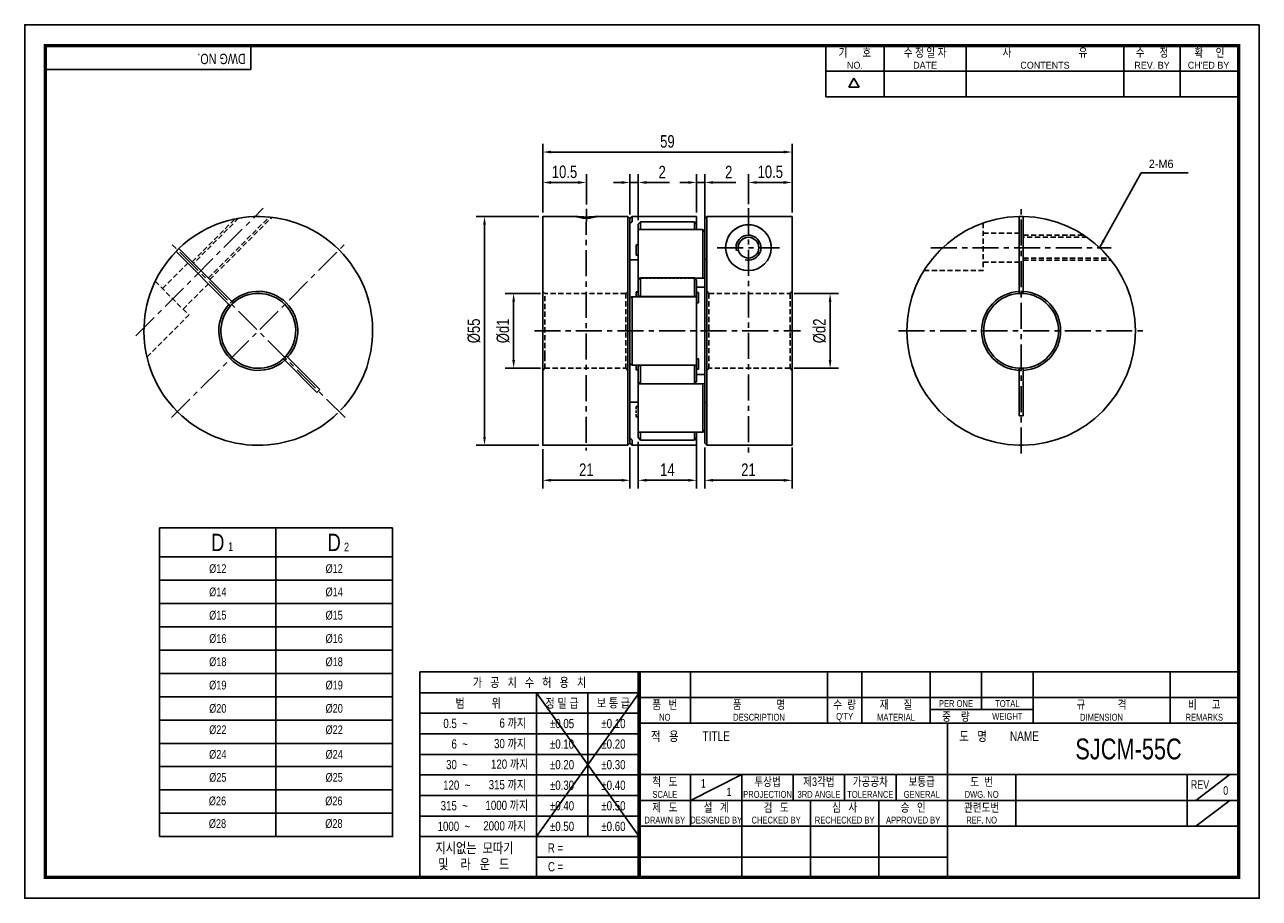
# Model space of a CAD drawing. Header units: millimetres. Extents: x 0 to 297, y 0 to 210.
import ezdxf
from ezdxf.enums import TextEntityAlignment as Align

# ---------------------------------------------------------------- set-up
doc = ezdxf.new("R2010")
doc.units = ezdxf.units.MM
doc.header["$LTSCALE"] = 5
for name, pattern in [('CENTER', [2, 1.25, -0.25, 0.25, -0.25]), ('CENTER2', [1.125, 0.75, -0.125, 0.125, -0.125]), ('DASHED', [0.75, 0.5, -0.25]), ('HIDDEN', [0.375, 0.25, -0.125]), ('HIDDEN2', [0.1875, 0.125, -0.0625]), ('PHANTOM2', [1.25, 0.625, -0.125, 0.125, -0.125, 0.125, -0.125])]:
    doc.linetypes.add(name, pattern=pattern)
doc.layers.get('0').update_dxf_attribs({"linetype": 'CONTINUOUS'})
doc.layers.get('Defpoints').update_dxf_attribs({"linetype": 'CONTINUOUS'})
for name, color, linetype in [('BM', 2, 'CONTINUOUS'), ('C', 1, 'CENTER2'), ('CT', 1, 'CENTER'), ('D', 7, 'CONTINUOUS'), ('DIM', 7, 'CONTINUOUS'), ('H', 3, 'HIDDEN'), ('HD', 4, 'DASHED'), ('P', 4, 'PHANTOM2')]:
    doc.layers.add(name, color=color, linetype=linetype)
doc.styles.get("Standard").update_dxf_attribs({"font": 'Gulim.ttf', "width": 0.8, "height": 3})
doc.dimstyles.new('LIM', dxfattribs={"dimtxt": 2, "dimasz": 2, "dimexe": 2, "dimexo": 1, "dimgap": 1, "dimtad": 1, "dimdec": 3, "dimzin": 9, "dimdsep": 46, "dimtxsty": 'Standard', "dimcen": 3, "dimclrd": 1, "dimclre": 1, "dimadec": 0, "dimazin": 0, "dimtfac": 1, "dimtdec": 3, "dimtmove": 0, "dimatfit": 3, "dimfxl": 0, "dimtolj": 1, "dimtzin": 0, "dimarcsym": 0})

# ---------------------------------------------------------------- blocks, each defined once
blk = doc.blocks.new('*D109')
at = {"layer": 'Defpoints', "color": 0}
for p in [(124.61, 108.95), (145.61, 109.4), (145.61, 100.48)]:
    blk.add_point(p, dxfattribs=at)
at = {"layer": 'DIM', "color": 1, "lineweight": -2}
for p, q in [((124.61, 107.95), (124.61, 98.48)), ((145.61, 108.4), (145.61, 98.48)), ((126.61, 100.48), (143.61, 100.48))]:
    blk.add_line(p, q, dxfattribs=at)
at = {"layer": 'DIM', "color": 1}
for points in [[(126.61, 100.82), (126.61, 100.15), (124.61, 100.48)], [(143.61, 100.82), (143.61, 100.15), (145.61, 100.48)]]:
    blk.add_solid(points, dxfattribs=at)
at = {"layer": 'DIM', "color": 0, "insert": (135.11, 103.03), "char_height": 3, "attachment_point": 5}
blk.add_mtext('\\A1;21', dxfattribs=at)
blk = doc.blocks.new('*D110')
at = {"layer": 'Defpoints', "color": 0}
for p in [(124.61, 179.39), (124.61, 163.84), (184.61, 163.84)]:
    blk.add_point(p, dxfattribs=at)
at = {"layer": 'DIM', "color": 1, "lineweight": -2}
for p, q in [((124.61, 164.84), (124.61, 181.39)), ((184.61, 164.84), (184.61, 181.39)), ((182.61, 179.39), (126.61, 179.39))]:
    blk.add_line(p, q, dxfattribs=at)
at = {"layer": 'DIM', "color": 1}
for points in [[(126.61, 179.73), (126.61, 179.06), (124.61, 179.39)], [(182.61, 179.73), (182.61, 179.06), (184.61, 179.39)]]:
    blk.add_solid(points, dxfattribs=at)
at = {"layer": 'DIM', "color": 0, "insert": (154.61, 181.93), "char_height": 3, "attachment_point": 5}
blk.add_mtext('\\A1;59', dxfattribs=at)
blk = doc.blocks.new('*D111')
at = {"layer": 'Defpoints', "color": 0}
for p in [(110.62, 163.9), (124.66, 163.9), (124.66, 108.9)]:
    blk.add_point(p, dxfattribs=at)
at = {"layer": 'DIM', "color": 1, "lineweight": -2}
for p, q in [((123.66, 163.9), (108.62, 163.9)), ((110.62, 110.9), (110.62, 161.9)), ((123.66, 108.9), (108.62, 108.9))]:
    blk.add_line(p, q, dxfattribs=at)
at = {"layer": 'DIM', "color": 1}
for points in [[(110.29, 161.9), (110.95, 161.9), (110.62, 163.9)], [(110.29, 110.9), (110.95, 110.9), (110.62, 108.9)]]:
    blk.add_solid(points, dxfattribs=at)
at = {"layer": 'DIM', "color": 0, "insert": (108.08, 136.4), "char_height": 3, "attachment_point": 5, "rotation": 90}
blk.add_mtext('\\A1;%%C55', dxfattribs=at)
blk = doc.blocks.new('*D112')
at = {"layer": 'Defpoints', "color": 0}
for p in [(125.11, 145.4), (117.62, 127.4), (125.11, 127.4)]:
    blk.add_point(p, dxfattribs=at)
at = {"layer": 'DIM', "color": 1, "lineweight": -2}
for p, q in [((124.11, 145.4), (115.62, 145.4)), ((117.62, 143.4), (117.62, 129.4)), ((124.11, 127.4), (115.62, 127.4))]:
    blk.add_line(p, q, dxfattribs=at)
at = {"layer": 'DIM', "color": 1}
for points in [[(117.29, 143.4), (117.95, 143.4), (117.62, 145.4)], [(117.29, 129.4), (117.95, 129.4), (117.62, 127.4)]]:
    blk.add_solid(points, dxfattribs=at)
at = {"layer": 'DIM', "color": 0, "insert": (115.08, 136.4), "char_height": 3, "attachment_point": 5, "rotation": 90}
blk.add_mtext('\\A1;%%cd1', dxfattribs=at)
blk = doc.blocks.new('*D113')
at = {"layer": 'Defpoints', "color": 0}
for p in [(135.11, 172.07), (124.61, 163.85), (135.11, 165.77)]:
    blk.add_point(p, dxfattribs=at)
at = {"layer": 'DIM', "color": 1, "lineweight": -2}
for p, q in [((124.61, 164.85), (124.61, 174.07)), ((135.11, 166.77), (135.11, 174.07)), ((126.61, 172.07), (133.11, 172.07))]:
    blk.add_line(p, q, dxfattribs=at)
at = {"layer": 'DIM', "color": 1}
for points in [[(126.61, 172.41), (126.61, 171.74), (124.61, 172.07)], [(133.11, 172.41), (133.11, 171.74), (135.11, 172.07)]]:
    blk.add_solid(points, dxfattribs=at)
at = {"layer": 'DIM', "color": 0, "insert": (129.86, 174.62), "char_height": 3, "attachment_point": 5}
blk.add_mtext('\\A1;10.5', dxfattribs=at)
blk = doc.blocks.new('*D114')
at = {"layer": 'Defpoints', "color": 0}
for p in [(163.61, 172.07), (161.61, 163.85), (163.61, 160.24)]:
    blk.add_point(p, dxfattribs=at)
at = {"layer": 'DIM', "color": 1, "lineweight": -2}
for p, q in [((161.61, 164.85), (161.61, 174.07)), ((163.61, 161.24), (163.61, 174.07)), ((159.61, 172.07), (157.61, 172.07)), ((161.61, 172.07), (163.61, 172.07)), ((165.61, 172.07), (171.1, 172.07))]:
    blk.add_line(p, q, dxfattribs=at)
at = {"layer": 'DIM', "color": 1}
for points in [[(159.61, 172.41), (159.61, 171.74), (161.61, 172.07)], [(165.61, 172.41), (165.61, 171.74), (163.61, 172.07)]]:
    blk.add_solid(points, dxfattribs=at)
at = {"layer": 'DIM', "color": 0, "insert": (169.36, 174.58), "char_height": 3, "attachment_point": 5}
blk.add_mtext('\\A1;2', dxfattribs=at)
blk = doc.blocks.new('*D115')
at = {"layer": 'Defpoints', "color": 0}
for p in [(163.61, 109.4), (184.61, 109.4), (184.61, 100.48)]:
    blk.add_point(p, dxfattribs=at)
at = {"layer": 'DIM', "color": 1, "lineweight": -2}
for p, q in [((163.61, 108.4), (163.61, 98.48)), ((184.61, 108.4), (184.61, 98.48)), ((165.61, 100.48), (182.61, 100.48))]:
    blk.add_line(p, q, dxfattribs=at)
at = {"layer": 'DIM', "color": 1}
for points in [[(165.61, 100.82), (165.61, 100.15), (163.61, 100.48)], [(182.61, 100.82), (182.61, 100.15), (184.61, 100.48)]]:
    blk.add_solid(points, dxfattribs=at)
at = {"layer": 'DIM', "color": 0, "insert": (174.11, 103.03), "char_height": 3, "attachment_point": 5}
blk.add_mtext('\\A1;21', dxfattribs=at)
blk = doc.blocks.new('*D116')
at = {"layer": 'Defpoints', "color": 0}
for p in [(147.61, 110.74), (161.61, 110.74), (161.61, 100.48)]:
    blk.add_point(p, dxfattribs=at)
at = {"layer": 'DIM', "color": 1, "lineweight": -2}
for p, q in [((147.61, 109.74), (147.61, 98.48)), ((161.61, 109.74), (161.61, 98.48)), ((149.61, 100.48), (159.61, 100.48))]:
    blk.add_line(p, q, dxfattribs=at)
at = {"layer": 'DIM', "color": 1}
for points in [[(149.61, 100.82), (149.61, 100.15), (147.61, 100.48)], [(159.61, 100.82), (159.61, 100.15), (161.61, 100.48)]]:
    blk.add_solid(points, dxfattribs=at)
at = {"layer": 'DIM', "color": 0, "insert": (154.61, 103.03), "char_height": 3, "attachment_point": 5}
blk.add_mtext('\\A1;14', dxfattribs=at)
blk = doc.blocks.new('*D117')
at = {"layer": 'Defpoints', "color": 0}
for p in [(184.11, 145.38), (184.11, 127.41), (193.75, 127.41)]:
    blk.add_point(p, dxfattribs=at)
at = {"layer": 'DIM', "color": 1, "lineweight": -2}
for p, q in [((185.11, 145.38), (195.75, 145.38)), ((193.75, 143.38), (193.75, 129.41)), ((185.11, 127.41), (195.75, 127.41))]:
    blk.add_line(p, q, dxfattribs=at)
at = {"layer": 'DIM', "color": 1}
for points in [[(193.42, 143.38), (194.08, 143.38), (193.75, 145.38)], [(193.42, 129.41), (194.08, 129.41), (193.75, 127.41)]]:
    blk.add_solid(points, dxfattribs=at)
at = {"layer": 'DIM', "color": 0, "insert": (191.21, 136.4), "char_height": 3, "attachment_point": 5, "rotation": 90}
blk.add_mtext('\\A1;%%cd2', dxfattribs=at)
blk = doc.blocks.new('*D118')
at = {"layer": 'Defpoints', "color": 0}
for p in [(147.61, 172.07), (145.61, 163.4), (147.61, 162.05)]:
    blk.add_point(p, dxfattribs=at)
at = {"layer": 'DIM', "color": 1, "lineweight": -2}
for p, q in [((145.61, 164.4), (145.61, 174.07)), ((147.61, 163.05), (147.61, 174.07)), ((143.61, 172.07), (141.61, 172.07)), ((145.61, 172.07), (147.61, 172.07)), ((149.61, 172.07), (155.1, 172.07))]:
    blk.add_line(p, q, dxfattribs=at)
at = {"layer": 'DIM', "color": 1}
for points in [[(143.61, 172.41), (143.61, 171.74), (145.61, 172.07)], [(149.61, 172.41), (149.61, 171.74), (147.61, 172.07)]]:
    blk.add_solid(points, dxfattribs=at)
at = {"layer": 'DIM', "color": 0, "insert": (153.36, 174.58), "char_height": 3, "attachment_point": 5}
blk.add_mtext('\\A1;2', dxfattribs=at)
blk = doc.blocks.new('*D119')
at = {"layer": 'Defpoints', "color": 0}
for p in [(184.61, 172.07), (174.11, 165.89), (184.61, 163.84)]:
    blk.add_point(p, dxfattribs=at)
at = {"layer": 'DIM', "color": 1, "lineweight": -2}
for p, q in [((174.11, 166.89), (174.11, 174.07)), ((184.61, 164.84), (184.61, 174.07)), ((176.11, 172.07), (182.61, 172.07))]:
    blk.add_line(p, q, dxfattribs=at)
at = {"layer": 'DIM', "color": 1}
for points in [[(176.11, 172.41), (176.11, 171.74), (174.11, 172.07)], [(182.61, 172.41), (182.61, 171.74), (184.61, 172.07)]]:
    blk.add_solid(points, dxfattribs=at)
at = {"layer": 'DIM', "color": 0, "insert": (179.36, 174.62), "char_height": 3, "attachment_point": 5}
blk.add_mtext('\\A1;10.5', dxfattribs=at)

msp = doc.modelspace()

# ---------------------------------------------------------------- linework, layer by layer
for p, q in [((54.437, 199.2323), (54.437, 205)), ((192.7139, 192.6407), (192.7139, 205)), ((206.7211, 192.6407), (206.7211, 205)), ((226.4959, 192.6407), (226.4959, 205)), ((264.3976, 192.6407), (264.3976, 205)), ((277.9928, 192.6407), (277.9928, 205)), ((54.437, 199.2323), (5, 199.2323)), ((192.7139, 198.8204), (291.588, 198.8204)), ((198.2565, 194.9765), (199.4924, 197.1172)), ((200.7283, 194.9765), (199.4924, 197.1172)), ((200.7283, 194.9765), (198.2565, 194.9765)), ((192.7139, 192.6407), (291.588, 192.6407)), ((32.4517, 89.0498), (88.4517, 89.0498)), ((32.4517, 89.0498), (32.4517, 37.2498)), ((88.4517, 89.0498), (88.4517, 14.8498)), ((95.0758, 54.437), (95.0758, 5)), ((147.8086, 54.437), (95.0758, 54.437)), ((292, 54.437), (147.8086, 54.437)), ((147.8086, 54.437), (147.8086, 5)), ((160.1679, 54.437), (160.1679, 42.0778)), ((193.1259, 54.437), (193.1259, 42.0778)), ((201.3654, 54.437), (201.3654, 42.0778)), ((217.8444, 54.437), (217.8444, 42.0778)), ((230.2037, 54.437), (230.2037, 45.3736)), ((242.563, 54.437), (242.563, 42.0778)), ((275.521, 54.437), (275.521, 42.0778)), ((147.8086, 49.4295), (95.0758, 49.4295)), ((147.8086, 49.4295), (123.0901, 14.8235)), ((123.0901, 49.4295), (147.8086, 14.8235)), ((123.0901, 49.4295), (123.0901, 5)), ((135.4493, 49.4295), (135.4493, 14.8235)), ((147.8086, 48.2574), (292, 48.2574)), ((217.8444, 45.3736), (242.563, 45.3736)), ((147.8086, 44.4858), (95.0758, 44.4858)), ((147.8086, 42.0778), (292, 42.0778)), ((221.9642, 5), (221.9642, 42.0778)), ((147.8086, 39.5421), (95.0758, 39.5421)), ((147.8086, 34.5984), (95.0758, 34.5984)), ((147.8086, 29.7185), (292, 29.7185)), ((160.1679, 23.5389), (172.5271, 29.7185)), ((160.1679, 29.7185), (160.1679, 17.3593)), ((172.5271, 29.7185), (172.5271, 5)), ((184.8864, 29.7185), (184.8864, 23.5389)), ((197.2457, 29.7185), (197.2457, 23.5389)), ((209.6049, 29.7185), (209.6049, 23.5389)), ((238.4432, 29.7185), (238.4432, 17.3593)), ((279.6407, 29.7185), (279.6407, 17.3593)), ((281.7006, 23.5389), (289.9401, 29.7185)), ((147.8086, 29.6547), (95.0758, 29.6547)), ((147.8086, 24.711), (95.0758, 24.711)), ((147.8086, 23.5389), (221.9642, 23.5389)), ((189.0061, 23.5389), (189.0061, 5)), ((205.4852, 23.5389), (205.4852, 5)), ((221.9642, 23.5389), (292, 23.5389)), ((281.7006, 17.3593), (289.9401, 23.5389)), ((147.8086, 19.7673), (95.0758, 19.7673)), ((147.8086, 17.3593), (292, 17.3593)), ((32.4517, 14.8498), (88.6352, 14.8498)), ((147.8086, 14.8235), (95.0758, 14.8235)), ((147.8086, 9.8798), (123.0901, 9.8798)), ((147.8086, 9.8798), (221.9642, 9.8798))]:
    msp.add_line(p, q)
at = {"color": 0}
for p, q in [((60.4517, 89.0498), (60.4517, 14.8498)), ((32.4517, 82.0498), (88.4517, 82.0498)), ((32.4517, 76.4498), (88.4517, 76.4498)), ((32.4517, 70.8498), (88.4517, 70.8498)), ((32.4517, 65.2498), (88.4517, 65.2498)), ((32.4517, 59.6498), (88.4517, 59.6498)), ((32.4517, 54.0498), (88.4517, 54.0498)), ((32.4517, 48.4498), (88.4517, 48.4498)), ((32.4517, 42.8498), (88.4517, 42.8498)), ((32.4517, 37.2498), (88.4517, 37.2498)), ((32.6352, 37.2498), (88.6352, 37.2498)), ((32.6352, 31.6498), (88.6352, 31.6498)), ((32.6352, 26.0498), (88.6352, 26.0498)), ((32.6352, 20.4498), (88.6352, 20.4498))]:
    msp.add_line(p, q, dxfattribs=at)
msp.add_lwpolyline([(297, 210), (0, 210), (0, 0), (297, 0)], close=True)
msp.add_lwpolyline([(292, 205, 0.8, 0.8, 0), (5, 205, 0.8, 0.8, 0), (5, 5, 0.8, 0.8, 0), (292, 5, 0.8, 0.8, 0)], format="xyseb", close=True)
at = {"const_width": 0.824}
msp.add_lwpolyline([(147.8086, 5), (147.8086, 54.437)], dxfattribs=at)
at = {"layer": 'BM', "color": 0, "linetype": 'Continuous'}
for p, q in [((124.6092, 117.3451), (124.6092, 163.8484)), ((132.6829, 163.8984), (124.6592, 163.8984)), ((145.1092, 163.8984), (137.5364, 163.8984)), ((145.1092, 163.8984), (145.1092, 108.8984)), ((145.6092, 163.3984), (145.1092, 163.8984)), ((146.1092, 163.8984), (145.6092, 163.3984)), ((145.6092, 162.2181), (145.6092, 163.3984)), ((161.5592, 163.8984), (146.1092, 163.8984)), ((146.1092, 162.6545), (146.1092, 163.8984)), ((161.6092, 162.6068), (161.6092, 163.8484)), ((164.1092, 163.8984), (163.6092, 163.3984)), ((163.6092, 160.2387), (163.6092, 163.3984)), ((164.1092, 163.8984), (164.1092, 108.8984)), ((164.1092, 163.8938), (184.5592, 163.8938)), ((164.1092, 163.8938), (164.1092, 108.9029)), ((184.6092, 163.8438), (184.6092, 108.9529)), ((239.2033, 145.8852), (239.2033, 163.8438)), ((240.2033, 145.8852), (240.2033, 163.8438)), ((146.0392, 162.5741), (145.6092, 162.2181)), ((145.6092, 162.2181), (145.6092, 144.294)), ((148.1092, 162.6317), (147.6092, 162.0543)), ((147.6092, 160.7021), (147.6092, 162.0543)), ((147.6092, 149.159), (147.6092, 160.7021)), ((163.115, 160.7521), (147.6592, 160.7521)), ((148.0586, 160.7521), (148.1092, 160.7818)), ((148.1092, 162.6317), (148.1092, 160.7818)), ((161.1092, 162.6317), (148.1092, 162.6317)), ((161.1092, 160.7818), (148.1092, 160.7818)), ((161.1092, 160.7818), (161.1092, 162.6317)), ((161.6092, 162.0543), (161.1092, 162.6317)), ((161.1092, 160.7818), (161.1598, 160.7521)), ((161.6092, 162.6068), (161.6092, 162.068)), ((161.6092, 162.0543), (161.6092, 160.7521)), ((163.1092, 149.1822), (163.1092, 160.7463)), ((163.1792, 160.7057), (163.6092, 160.2387)), ((163.6092, 149.0727), (163.6092, 160.2387)), ((49.1361, 142.753), (36.4375, 155.4517)), ((49.8432, 143.4601), (37.1446, 156.1588)), ((147.6092, 157.0679), (147.1092, 157.0679)), ((147.1092, 154.5679), (147.1092, 157.0679)), ((147.1092, 154.5679), (147.6092, 154.5679)), ((145.6092, 153.5008), (147.6092, 153.5008)), ((147.6092, 148.5943), (147.6092, 149.159)), ((148.1092, 149.1145), (147.6092, 148.5913)), ((147.6092, 144.8109), (147.6092, 148.5913)), ((148.104, 149.1091), (147.6592, 149.1091)), ((161.1092, 149.1145), (148.1092, 149.1145)), ((148.1092, 149.1145), (148.1092, 144.6484)), ((161.1092, 144.6484), (161.1092, 149.1145)), ((161.6092, 148.5913), (161.1092, 149.1145)), ((163.1792, 149.1091), (161.1144, 149.1091)), ((161.6092, 148.5913), (161.6092, 144.8109)), ((163.6092, 123.7241), (163.6092, 149.0727)), ((147.6092, 145.7917), (147.1092, 145.7917)), ((147.1092, 145.7917), (147.1092, 144.6106)), ((161.6092, 146.8823), (163.6092, 146.8823)), ((162.1092, 145.6218), (161.6092, 145.6218)), ((162.1092, 145.6218), (162.1092, 143.1218)), ((239.2033, 145.8852), (239.2033, 145.3845)), ((240.2033, 145.3845), (240.2033, 145.8852)), ((49.1361, 142.753), (49.4902, 142.399)), ((50.1973, 143.1061), (49.8432, 143.4601)), ((145.6092, 144.294), (146.0392, 144.5984)), ((145.6092, 144.294), (145.6092, 128.5028)), ((161.5592, 144.6106), (146.0737, 144.6106)), ((146.1092, 144.5755), (146.1092, 128.2213)), ((147.6092, 144.8109), (148.1092, 144.6484)), ((147.6092, 144.6106), (147.6092, 144.8109)), ((161.1092, 144.6484), (148.1092, 144.6484)), ((148.1092, 144.6484), (148.1092, 144.6106)), ((161.1092, 144.6484), (161.6092, 144.8109)), ((161.1092, 144.6106), (161.1092, 144.6484)), ((161.6092, 144.8109), (161.6092, 144.5606)), ((161.6092, 144.5606), (161.6092, 128.2362)), ((161.6092, 143.1218), (162.1092, 143.1218)), ((62.1985, 129.6907), (62.5525, 129.3366)), ((70.3014, 121.5877), (62.5525, 129.3366)), ((63.2596, 130.0437), (62.9056, 130.3978)), ((71.0085, 122.2948), (63.2596, 130.0437)), ((145.6092, 128.5028), (145.6092, 110.5786)), ((146.0392, 128.1983), (145.6092, 128.5028)), ((146.074, 128.1862), (161.5592, 128.1862)), ((147.1092, 127.005), (147.1092, 128.1862)), ((147.6092, 127.9858), (147.6092, 128.1862)), ((148.1092, 128.1484), (147.6092, 127.9858)), ((147.6092, 124.2054), (147.6092, 127.9858)), ((148.1092, 128.1862), (148.1092, 128.1484)), ((148.1092, 128.1484), (148.1092, 123.6822)), ((161.1092, 128.1484), (148.1092, 128.1484)), ((161.1092, 128.1484), (161.1092, 128.1862)), ((161.1092, 123.6822), (161.1092, 128.1484)), ((161.6092, 127.9858), (161.1092, 128.1484)), ((162.1092, 129.6749), (161.6092, 129.6749)), ((161.6092, 128.2362), (161.6092, 127.9858)), ((161.6092, 127.9858), (161.6092, 124.2054)), ((162.1092, 127.1749), (162.1092, 129.6749)), ((147.1092, 127.005), (147.6092, 127.005)), ((161.6092, 127.1749), (162.1092, 127.1749)), ((163.6092, 125.9144), (161.6092, 125.9144)), ((239.2033, 127.4123), (239.2033, 126.9115)), ((239.2033, 115.9529), (239.2033, 126.9115)), ((240.2033, 126.9115), (240.2033, 127.4123)), ((240.2033, 115.9529), (240.2033, 126.9115)), ((147.6092, 124.2054), (148.1092, 123.6822)), ((147.6092, 123.6378), (147.6092, 124.1772)), ((147.6092, 112.0947), (147.6092, 123.6378)), ((147.6592, 123.6877), (148.104, 123.6877)), ((161.1092, 123.6822), (148.1092, 123.6822)), ((161.1092, 123.6822), (161.6092, 124.2054)), ((161.1144, 123.6877), (163.1792, 123.6877)), ((163.1092, 112.0504), (163.1092, 123.6145)), ((163.1792, 123.6877), (163.6092, 123.7241)), ((163.6092, 112.558), (163.6092, 123.7241)), ((147.6092, 119.296), (145.6092, 119.296)), ((124.6092, 116.638), (124.6092, 117.3451)), ((124.6092, 116.638), (124.6092, 108.9484)), ((145.6092, 110.5786), (145.6092, 109.3984)), ((145.6092, 110.5786), (146.0392, 110.2227)), ((146.1092, 110.1422), (146.1092, 108.8984)), ((147.6092, 110.7424), (147.6092, 112.0947)), ((147.6092, 110.7424), (148.1092, 110.165)), ((147.6592, 112.0447), (163.1152, 112.0447)), ((148.1092, 112.015), (148.0586, 112.0447)), ((161.1092, 112.015), (148.1092, 112.015)), ((148.1092, 112.015), (148.1092, 110.165)), ((161.1092, 110.165), (148.1092, 110.165)), ((161.1598, 112.0447), (161.1092, 112.015)), ((161.1092, 110.165), (161.1092, 112.015)), ((161.1092, 110.165), (161.6092, 110.7424)), ((161.6092, 112.0447), (161.6092, 110.7424)), ((161.6092, 110.7387), (161.6092, 110.19)), ((161.6092, 110.19), (161.6092, 108.9484)), ((163.6092, 112.558), (163.1792, 112.0911)), ((163.6092, 109.3984), (163.6092, 112.558)), ((124.6592, 108.8984), (145.1092, 108.8984)), ((145.1092, 108.8984), (145.6092, 109.3984)), ((145.6092, 109.3984), (146.1092, 108.8984)), ((146.1092, 108.8984), (161.5592, 108.8984)), ((163.6092, 109.3984), (164.1092, 108.8984)), ((184.5592, 108.9029), (164.1092, 108.9029))]:
    msp.add_line(p, q, dxfattribs=at)
at = {"layer": 'BM', "linetype": 'Continuous'}
for p, q in [((145.1092, 108.8984), (145.1092, 163.8984)), ((173.1092, 163.8984), (173.1075, 163.8938)), ((239.2033, 163.8938), (239.2033, 163.8438)), ((240.2033, 163.8438), (240.2033, 163.8938)), ((36.4021, 155.487), (36.4375, 155.4517)), ((37.1446, 156.1588), (37.1092, 156.1941)), ((163.6092, 149.0727), (163.1792, 149.1091)), ((55.6979, 108.9529), (55.6979, 108.9029)), ((56.6979, 108.9029), (56.6979, 108.9529)), ((140.5685, 108.8984), (145.1092, 108.8984)), ((239.2033, 108.9529), (239.2033, 108.9029)), ((240.2033, 108.9029), (240.2033, 108.9529))]:
    msp.add_line(p, q, dxfattribs=at)
at = {"layer": 'BM', "color": 0, "linetype": 'HIDDEN2'}
for p, q in [((145.6092, 162.2181), (146.0392, 162.5741)), ((164.1092, 153.6484), (163.6092, 153.6484)), ((147.6092, 148.5913), (148.1092, 149.1145)), ((161.1144, 149.1091), (148.104, 149.1091)), ((161.1092, 149.1145), (161.6092, 148.5913)), ((163.1792, 149.1091), (163.6092, 149.0727)), ((163.6092, 150.0819), (163.6092, 149.0727)), ((146.0737, 128.1862), (146.074, 128.1862)), ((147.6092, 124.1772), (147.6092, 124.2054)), ((148.104, 123.6877), (161.1144, 123.6877)), ((163.6092, 123.7241), (163.1792, 123.6877)), ((163.6092, 123.7241), (163.6092, 122.7149)), ((163.6092, 119.1484), (164.1092, 119.1484)), ((147.6092, 118.2288), (147.1092, 118.2288)), ((147.1092, 118.2288), (147.1092, 115.7288)), ((147.1092, 115.7288), (147.6092, 115.7288)), ((146.0392, 110.2227), (145.6092, 110.5786))]:
    msp.add_line(p, q, dxfattribs=at)
at = {"layer": 'BM', "linetype": 'HIDDEN2'}
for p, q in [((163.1152, 160.7521), (163.115, 160.7521)), ((163.6092, 160.2387), (163.1792, 160.7057))]:
    msp.add_line(p, q, dxfattribs=at)
at = {"layer": 'BM', "color": 0, "linetype": 'Continuous'}
for radius in [5.5, 2.5]:
    msp.add_circle((174.1092, 156.3984), radius, dxfattribs=at)
for centre, radius, start, end in [((56.1979, 136.3984), 27.5, 316.041799, 133.958201), ((124.6592, 163.8484), 0.05, 90, 180), ((184.5592, 163.8438), 0.05, 359.995095, 89.995416), ((239.7033, 136.3984), 27.5, 91.041799, 268.958201), ((239.7033, 136.3984), 27.5, 88.958201, 91.041799), ((239.7033, 136.3984), 27.5, 271.041799, 88.958201), ((147.6592, 160.7021), 0.05, 90, 180), ((174.1092, 156.3984), 5.5, 0.000423, 180.000423), ((174.1092, 156.3984), 3, 255, 195), ((174.1092, 156.3984), 2.5, 0.000423, 180.000423), ((56.1979, 136.3984), 27.5, 136.041799, 313.958201), ((56.1979, 136.3984), 27.5, 133.958201, 136.041799), ((163.1934, 149.1927), 0.0849, 187.132034, 260.341919), ((56.1979, 136.3984), 9.5, 318.016961, 131.983039), ((239.7033, 136.3984), 9.5, 93.016961, 266.983039), ((239.7033, 136.3984), 9.5, 273.016961, 86.983039), ((56.1979, 136.3984), 9.5, 138.016961, 311.983039), ((56.1979, 136.3984), 9, 131.815261, 138.184739), ((56.1979, 136.3984), 9, 318.184739, 131.815261), ((161.5592, 144.5606), 0.05, 0, 90), ((239.7033, 136.3984), 9, 93.184739, 266.815261), ((239.7033, 136.3984), 9, 86.815261, 93.184739), ((239.7033, 136.3984), 9, 273.184739, 86.815261), ((56.1979, 136.3984), 9, 138.184739, 311.815261), ((56.1979, 136.3984), 9, 311.815261, 318.197824), ((161.5592, 128.2362), 0.05, 270, 0), ((239.7033, 136.3984), 9, 266.815261, 273.197824), ((163.1934, 123.604), 0.0848, 99.646942, 172.879105), ((56.1979, 136.3984), 27.5, 268.958136, 271.041799), ((124.6592, 108.9484), 0.05, 180, 270), ((184.5592, 108.9529), 0.05, 270.004895, 0.004594), ((239.7033, 136.3984), 27.5, 268.958136, 271.041799)]:
    msp.add_arc(centre, radius, start, end, dxfattribs=at)
at = {"layer": 'BM', "linetype": 'Continuous'}
for centre, start, end in [((161.5592, 163.8484), 0, 90), ((147.6592, 112.0947), 180, 270), ((161.5592, 108.9484), 270, 0)]:
    msp.add_arc(centre, 0.05, start, end, dxfattribs=at)
at = {"layer": 'BM', "linetype": 'HIDDEN2'}
for points in [[(132.6091, 163.8867), (132.6086, 163.8944), (132.628, 163.8978), (132.6701, 163.8977)], [(137.5481, 163.8977), (137.5903, 163.8978), (137.6097, 163.8943), (137.6093, 163.8867)]]:
    msp.add_open_spline(points, degree=3, dxfattribs=at)
at = {"layer": 'BM', "color": 0, "linetype": 'Continuous'}
for points, knots in [([(132.6701, 163.8977), (132.7463, 163.8975), (132.8967, 163.8855), (133.3427, 163.8474), (133.6157, 163.8244), (134.2946, 163.7864), (134.695, 163.7727), (135.1092, 163.7727)], [0.801012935, 0.801012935, 0.801012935, 0.801012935, 0.875, 0.875, 0.9375, 0.9375, 1, 1, 1, 1]), ([(146.1092, 162.6545), (146.1092, 162.6532), (146.1086, 162.6513), (146.1075, 162.6491), (146.1064, 162.6468), (146.1048, 162.6441), (146.1029, 162.6412), (146.1002, 162.6372), (146.0968, 162.6327), (146.0931, 162.6282), (146.088, 162.6219), (146.0823, 162.6154), (146.0764, 162.6092), (146.0689, 162.6013), (146.061, 162.5935), (146.0534, 162.5864), (146.0486, 162.582), (146.0438, 162.5778), (146.0392, 162.5741)], [0, 0, 0, 0, 0.10563448, 0.10563448, 0.10563448, 0.2120651, 0.2120651, 0.2120651, 0.36216634, 0.36216634, 0.36216634, 0.57101824, 0.57101824, 0.57101824, 0.83601913, 0.83601913, 0.83601913, 1, 1, 1, 1]), ([(146.0392, 144.5984), (146.0464, 144.6035), (146.054, 144.607), (146.0614, 144.6089), (146.069, 144.6109), (146.0767, 144.6112), (146.0838, 144.6095), (146.0886, 144.6083), (146.0932, 144.6062), (146.0971, 144.603), (146.1001, 144.6006), (146.1028, 144.5974), (146.1049, 144.5936), (146.1065, 144.5906), (146.1078, 144.587), (146.1085, 144.5831), (146.109, 144.5807), (146.1092, 144.5781), (146.1092, 144.5755)], [0, 0, 0, 0, 0.25658965, 0.25658965, 0.25658965, 0.51877531, 0.51877531, 0.51877531, 0.69518095, 0.69518095, 0.69518095, 0.8273582, 0.8273582, 0.8273582, 0.93346363, 0.93346363, 0.93346363, 1, 1, 1, 1]), ([(146.1092, 128.2213), (146.1092, 128.2171), (146.1086, 128.2131), (146.1075, 128.2095), (146.1064, 128.2059), (146.1048, 128.2027), (146.1029, 128.1999), (146.1002, 128.1961), (146.0968, 128.1931), (146.0931, 128.191), (146.088, 128.188), (146.0823, 128.1865), (146.0764, 128.1862), (146.0689, 128.1858), (146.061, 128.1873), (146.0534, 128.1905), (146.0486, 128.1925), (146.0438, 128.1951), (146.0392, 128.1983)], [0, 0, 0, 0, 0.10563448, 0.10563448, 0.10563448, 0.2120651, 0.2120651, 0.2120651, 0.36216634, 0.36216634, 0.36216634, 0.57101824, 0.57101824, 0.57101824, 0.83601913, 0.83601913, 0.83601913, 1, 1, 1, 1]), ([(146.0392, 110.2227), (146.0464, 110.2168), (146.054, 110.21), (146.0614, 110.2027), (146.069, 110.1954), (146.0767, 110.1874), (146.0838, 110.1795), (146.0886, 110.1741), (146.0932, 110.1686), (146.0971, 110.1635), (146.1001, 110.1596), (146.1028, 110.1558), (146.1049, 110.1524), (146.1065, 110.1497), (146.1078, 110.1473), (146.1085, 110.1453), (146.109, 110.1441), (146.1092, 110.143), (146.1092, 110.1422)], [0, 0, 0, 0, 0.25658965, 0.25658965, 0.25658965, 0.51877531, 0.51877531, 0.51877531, 0.69518095, 0.69518095, 0.69518095, 0.8273582, 0.8273582, 0.8273582, 0.93346363, 0.93346363, 0.93346363, 1, 1, 1, 1]), ([(163.1792, 112.0911), (163.172, 112.0833), (163.1644, 112.076), (163.157, 112.0695), (163.1494, 112.063), (163.1417, 112.0571), (163.1346, 112.0527), (163.1298, 112.0497), (163.1252, 112.0473), (163.1213, 112.0459), (163.1183, 112.0449), (163.1156, 112.0445), (163.1135, 112.0448), (163.1119, 112.045), (163.1106, 112.0458), (163.1099, 112.0472), (163.1094, 112.048), (163.1092, 112.0491), (163.1092, 112.0504)], [0, 0, 0, 0, 0.25658965, 0.25658965, 0.25658965, 0.51877531, 0.51877531, 0.51877531, 0.69518095, 0.69518095, 0.69518095, 0.8273582, 0.8273582, 0.8273582, 0.93346363, 0.93346363, 0.93346363, 1, 1, 1, 1])]:
    msp.add_open_spline(points, degree=3, knots=knots, dxfattribs=at)
at = {"layer": 'BM', "color": 0, "linetype": 'ByBlock'}
msp.add_open_spline([(135.1092, 163.7727), (135.5234, 163.7727), (135.9242, 163.7864), (136.6016, 163.8244), (136.8775, 163.8476), (137.322, 163.8855), (137.4721, 163.8975), (137.5481, 163.8977)], degree=3, knots=[0, 0, 0, 0, 0.0625, 0.0625, 0.125, 0.125, 0.198783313, 0.198783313, 0.198783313, 0.198783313], dxfattribs=at)
at = {"layer": 'BM', "color": 0, "linetype": 'HIDDEN2'}
for points, knots in [([(146.0392, 162.5741), (146.0464, 162.5799), (146.054, 162.5868), (146.0614, 162.594), (146.069, 162.6014), (146.0767, 162.6093), (146.0838, 162.6173), (146.0886, 162.6226), (146.0932, 162.6281), (146.0971, 162.6333), (146.1001, 162.6372), (146.1028, 162.641), (146.1049, 162.6443), (146.1065, 162.647), (146.1078, 162.6494), (146.1085, 162.6514), (146.109, 162.6526), (146.1092, 162.6537), (146.1092, 162.6545)], [0, 0, 0, 0, 0.25658965, 0.25658965, 0.25658965, 0.51877531, 0.51877531, 0.51877531, 0.69518095, 0.69518095, 0.69518095, 0.8273582, 0.8273582, 0.8273582, 0.93346363, 0.93346363, 0.93346363, 1, 1, 1, 1]), ([(146.1092, 110.1422), (146.1092, 110.1435), (146.1086, 110.1454), (146.1075, 110.1477), (146.1064, 110.1499), (146.1048, 110.1526), (146.1029, 110.1555), (146.1002, 110.1595), (146.0968, 110.164), (146.0931, 110.1685), (146.088, 110.1748), (146.0823, 110.1813), (146.0764, 110.1876), (146.0689, 110.1955), (146.061, 110.2033), (146.0534, 110.2103), (146.0486, 110.2147), (146.0438, 110.2189), (146.0392, 110.2227)], [0, 0, 0, 0, 0.10563448, 0.10563448, 0.10563448, 0.2120651, 0.2120651, 0.2120651, 0.36216634, 0.36216634, 0.36216634, 0.57101824, 0.57101824, 0.57101824, 0.83601913, 0.83601913, 0.83601913, 1, 1, 1, 1])]:
    msp.add_open_spline(points, degree=3, knots=knots, dxfattribs=at)
at = {"layer": 'BM', "linetype": 'Continuous'}
msp.add_open_spline([(163.1092, 160.7463), (163.1092, 160.7484), (163.1098, 160.7499), (163.1109, 160.7508), (163.112, 160.7518), (163.1136, 160.7522), (163.1155, 160.7521), (163.1182, 160.7519), (163.1216, 160.7508), (163.1253, 160.7492), (163.1304, 160.7468), (163.1361, 160.7433), (163.142, 160.7391), (163.1495, 160.7337), (163.1574, 160.7272), (163.165, 160.72), (163.1698, 160.7155), (163.1746, 160.7107), (163.1792, 160.7057)], degree=3, knots=[0, 0, 0, 0, 0.10563448, 0.10563448, 0.10563448, 0.2120651, 0.2120651, 0.2120651, 0.36216634, 0.36216634, 0.36216634, 0.57101824, 0.57101824, 0.57101824, 0.83601913, 0.83601913, 0.83601913, 1, 1, 1, 1], dxfattribs=at)
at = {"layer": 'C'}
msp.add_line((147.8086, 49.4295), (147.8086, 49.3961), dxfattribs=at)
at = {"layer": 'CT'}
for p, q in [((26.722, 135.2067), (57.3895, 165.8743)), ((135.1092, 165.7727), (135.1051, 107.6226)), ((174.1092, 165.8938), (174.1092, 106.9029)), ((239.7033, 106.8984), (239.7033, 165.8984)), ((35.3382, 115.5387), (77.0575, 157.258)), ((77.0575, 115.5387), (35.3382, 157.258)), ((166.6092, 156.3984), (181.6092, 156.3984)), ((218.018, 156.3984), (261.3885, 156.3984)), ((210.2033, 136.3984), (269.2033, 136.3984))]:
    msp.add_line(p, q, dxfattribs=at)
at = {"layer": 'D', "color": 1, "linetype": 'CENTER'}
msp.add_line((122.6092, 136.3984), (186.6092, 136.3984), dxfattribs=at)
at = {"layer": 'D'}
for p, q in [((70.3014, 121.5877), (71.0085, 122.2948)), ((239.2033, 115.9529), (240.2033, 115.9529)), ((32.4517, 20.4498), (32.4517, 14.8498))]:
    msp.add_line(p, q, dxfattribs=at)
at = {"layer": 'DIM', "color": 0}
msp.add_line((32.4517, 37.2498), (32.4517, 20.4498), dxfattribs=at)
at = {"layer": 'H'}
msp.add_line((147.8086, 49.3128), (147.8086, 49.2711), dxfattribs=at)
at = {"layer": 'HD', "linetype": 'HIDDEN'}
for p, q in [((51.4721, 163.4924), (40.6415, 152.6618)), ((44.1771, 149.1263), (58.8235, 163.7727)), ((230.6033, 162.3491), (230.6033, 150.8984)), ((255.52, 158.8984), (240.2033, 158.8984)), ((240.2033, 153.8984), (260.9165, 153.8984)), ((216.346, 150.8984), (230.6033, 150.8984)), ((31.4133, 148.3136), (39.5102, 140.2167)), ((144.6092, 145.3984), (125.1092, 145.3984)), ((125.1092, 130.3978), (125.1092, 145.3984)), ((144.6092, 145.3984), (144.6092, 127.3984)), ((164.6092, 145.3984), (164.6092, 127.3984)), ((164.6092, 145.3845), (184.1092, 145.3845)), ((184.1092, 145.3845), (184.1092, 127.4123)), ((29.4287, 130.1353), (39.5102, 140.2167)), ((125.1092, 130.3978), (125.1092, 127.3984)), ((125.1092, 127.3984), (144.6092, 127.3984)), ((184.1092, 127.4123), (164.6092, 127.4123))]:
    msp.add_line(p, q, dxfattribs=at)
at = {"layer": 'HD', "color": 1, "linetype": 'HIDDEN'}
for p, q in [((44.5306, 148.7727), (59.4619, 163.704)), ((40.288, 153.0154), (50.5939, 163.3213)), ((230.6033, 159.8984), (239.2033, 159.8984)), ((240.2033, 159.3984), (254.7781, 159.3984)), ((33.1462, 146.5807), (39.2273, 152.6618)), ((230.6033, 152.8984), (239.2033, 152.8984)), ((240.2033, 153.3984), (261.3193, 153.3984)), ((38.0959, 141.631), (44.1771, 147.7121))]:
    msp.add_line(p, q, dxfattribs=at)
at = {"layer": 'HD', "linetype": 'HIDDEN2'}
for p, q in [((125.1092, 145.3984), (124.6092, 145.8984)), ((145.1092, 145.8984), (144.6092, 145.3984)), ((164.6092, 145.3984), (164.1092, 145.8984)), ((184.6092, 145.8852), (184.1092, 145.3845)), ((124.6092, 126.8984), (125.1092, 127.3984)), ((144.6092, 127.3984), (145.1092, 126.8984)), ((164.1092, 126.8984), (164.6092, 127.3984)), ((184.1092, 127.4123), (184.6092, 126.9115))]:
    msp.add_line(p, q, dxfattribs=at)
at = {"layer": 'HD', "color": 0, "linetype": 'HIDDEN2'}
for centre, start, end in [((239.7033, 136.3984), 86.983039, 93.016961), ((56.1979, 136.3984), 131.983039, 138.016961), ((56.1979, 136.3984), 311.983039, 318.016961), ((239.7033, 136.3984), 266.983039, 273.016961)]:
    msp.add_arc(centre, 9.5, start, end, dxfattribs=at)
at = {"layer": 'HD', "color": 0, "linetype": 'ByBlock'}
msp.add_open_spline([(137.6078, 163.883), (137.6072, 163.8821), (137.6063, 163.8811), (137.5738, 163.8503), (137.3687, 163.7819), (136.7826, 163.652), (136.5369, 163.6038), (135.9079, 163.5209), (135.5161, 163.4883), (134.6905, 163.4889), (134.2993, 163.5221), (133.6763, 163.6048), (133.4311, 163.653), (132.8479, 163.7825), (132.6436, 163.8507), (132.6122, 163.881), (132.6116, 163.8818), (132.611, 163.8824)], degree=3, knots=[0.245740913, 0.245740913, 0.245740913, 0.245740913, 0.25, 0.25, 0.375, 0.375, 0.4375, 0.4375, 0.5, 0.5, 0.5625, 0.5625, 0.625, 0.625, 0.75, 0.75, 0.753090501, 0.753090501, 0.753090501, 0.753090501], dxfattribs=at)
at = {"layer": 'P'}
msp.add_line((147.8086, 49.221), (147.8086, 49.1627), dxfattribs=at)

# ---------------------------------------------------------------- texts
at = {"color": 0}
for s, insert, char_height, width, attachment_point in [('D', (46.4517, 85.5498), 4.2, 28, 5), ('D', (74.4517, 85.5498), 4.2, 28, 5), ('1', (48.9475, 85.5747), 2.1, 6.3, 1), ('2', (76.8179, 85.4943), 2.1, 3.36, 1), ('%%c12', (46.4517, 79.2131), 2.1, 28, 5), ('%%c12', (74.4517, 79.2131), 2.1, 28, 5), ('%%c14', (46.4517, 73.6131), 2.1, 28, 5), ('%%c14', (74.4517, 73.6131), 2.1, 28, 5), ('%%c15', (46.4517, 68.0131), 2.1, 28, 5), ('%%c15', (74.4517, 68.0131), 2.1, 28, 5), ('%%c16', (46.4517, 62.4131), 2.1, 28, 5), ('%%c16', (74.4517, 62.4131), 2.1, 28, 5), ('%%c18', (46.4517, 56.8131), 2.1, 28, 5), ('%%c18', (74.4517, 56.8131), 2.1, 28, 5), ('%%c19', (46.4517, 51.2131), 2.1, 28, 5), ('%%c19', (74.4517, 51.2131), 2.1, 28, 5), ('%%c20', (46.4517, 45.6131), 2.1, 28, 5), ('%%c20', (74.4517, 45.6131), 2.1, 28, 5), ('%%C22', (46.4517, 40.4806), 2.1, 28, 5), ('%%C22', (74.4517, 40.4806), 2.1, 28, 5), ('%%C24', (46.4517, 34.5585), 2.1, 28, 5), ('%%C24', (74.4517, 34.5585), 2.1, 28, 5), ('%%c25', (46.4517, 29.0213), 2.1, 28, 5), ('%%c25', (74.4517, 29.0213), 2.1, 28, 5), ('%%c26', (46.3772, 23.3719), 2.1, 28, 5), ('%%c26', (74.3772, 23.3719), 2.1, 28, 5), ('%%c28', (46.3772, 17.9289), 2.1, 28, 5), ('%%c28', (74.3772, 17.9289), 2.1, 28, 5)]:
    msp.add_mtext(s, dxfattribs=dict(at, insert=insert, char_height=char_height, width=width, attachment_point=attachment_point))
at = {"layer": 'D', "width": 0.8}
for s, height, p in [('확     인', 2.05988, (284.9964, 203.3521)), ('기      호', 2.05988, (199.7175, 203.3521)), ('수 정 일 자', 2.05988, (216.6085, 203.3521)), ('사                           유', 2.059877, (245.4468, 203.3521)), ('수      정', 2.05988, (271.1952, 203.3521)), ('가   공   치   수   허   용   치', 2.224667, (121.4422, 51.9333)), ('범          위', 2.224667, (109.0829, 46.9576)), ('정 밀 급', 2.22467, (129.2697, 46.9576)), ('보 통 급', 2.22467, (141.629, 46.9576)), ('품   번', 2.05988, (153.9882, 46.6095)), ('품              명', 2.059877, (176.6469, 46.6095)), ('수  량', 2.05988, (197.2457, 46.6095)), ('재      질', 2.05988, (209.6049, 46.6095)), ('PER ONE', 1.6479, (224.0241, 46.8155)), ('TOTAL', 1.6479, (236.3833, 46.8155)), ('규             격', 2.059877, (259.042, 46.6095)), ('비      고', 2.05988, (283.7605, 46.6095)), ('NO', 1.6479, (153.9882, 43.5197)), ('DESCRIPTION', 1.647902, (176.6469, 43.5197)), ("Q'TY", 1.6479, (197.2457, 43.5197)), ('MATERIAL', 1.6479, (209.6049, 43.5197)), ('중    량', 2.05988, (224.0241, 43.7257)), ('WEIGHT', 1.6479, (236.3833, 43.7257)), ('DIMENSION', 1.6479, (259.042, 43.5197)), ('REMARKS', 1.6479, (283.7605, 43.5197)), ('%%p0.05', 2.22467, (129.2697, 42.0139)), ('%%p0.10', 2.22467, (141.629, 42.0139)), ('%%p0.10', 2.22467, (129.2697, 37.0702)), ('%%p0.20', 2.22467, (141.629, 37.0702)), ('적   용', 2.30706, (153.9882, 38.988)), ('TITLE', 2.30706, (166.3475, 38.988)), ('도   명', 2.30706, (228.1438, 38.988)), ('NAME', 2.30706, (240.5031, 38.988)), ('SJCM-55C', 5, (265.542, 35.8982)), ('%%p0.20', 2.22467, (129.2697, 32.1265)), ('%%p0.30', 2.22467, (141.629, 32.1265)), ('%%p0.30', 2.22467, (129.2697, 27.1828)), ('%%p0.40', 2.22467, (141.629, 27.1828)), ('척   도', 2.05988, (153.9882, 28.0706)), ('1', 2.0599, (163.2577, 27.6586)), ('1', 2.0599, (169.4373, 25.5988)), ('투상법', 2.05988, (178.7068, 28.0706)), ('제3각법', 2.05988, (191.066, 28.0706)), ('가공공차', 2.05988, (203.4253, 28.0706)), ('보통급', 2.05988, (215.7845, 28.0706)), ('도  번', 2.05988, (230.2037, 28.0706)), ('REV', 2.05988, (282.7306, 27.3497)), ('0', 2.0599, (288.9102, 25.9078)), ('%%p0.40', 2.22467, (129.2697, 22.2391)), ('%%p0.50', 2.22467, (141.629, 22.2391)), ('SCALE', 1.6479, (153.9882, 24.9808)), ('PROJECTION', 1.6479, (178.7068, 24.9808)), ('3RD ANGLE', 1.6479, (191.066, 24.9808)), ('TOLERANCE', 1.6479, (203.4253, 24.9808)), ('GENERAL', 1.6479, (215.7845, 24.9808)), ('DWG. NO', 1.6479, (230.2037, 24.9808)), ('제   도', 2.05988, (153.9882, 21.891)), ('설   계', 2.05988, (166.3475, 21.891)), ('검   도', 2.05988, (180.7666, 21.891)), ('심   사', 2.05988, (197.2457, 21.891)), ('승   인', 2.05988, (213.7247, 21.891)), ('관련도번', 2.05988, (230.2037, 21.891)), ('%%p0.50', 2.22467, (129.2697, 17.2954)), ('%%p0.60', 2.22467, (141.629, 17.2954)), ('REF. NO', 1.6479, (230.2037, 18.8012))]:
    msp.add_text(s, height=height, dxfattribs=at).set_placement(p, align=Align.MIDDLE)
msp.add_text('DWG NO.', height=2.47185, rotation=180, dxfattribs=at).set_placement((53.1681, 203.0007))
at = {"layer": 'D'}
for s, p in [('NO.', (199.7175, 200.2623)), ('DATE', (216.6085, 200.2623)), ('CONTENTS', (245.4468, 200.2623)), ('REV. BY', (271.1952, 200.2623)), ("CH'ED BY", (284.7904, 200.2623))]:
    msp.add_text(s, height=1.6479, dxfattribs=at).set_placement(p, align=Align.MIDDLE)
at = {"layer": 'D', "width": 0.8}
for s, height, p in [('DRAWN BY', 1.6479, (153.9882, 17.9772)), ('DESIGNED BY', 1.647902, (166.3475, 17.9772)), ('CHECKED BY', 1.6479, (180.7666, 17.9772)), ('RECHECKED BY', 1.647902, (197.2457, 17.9772)), ('APPROVED BY', 1.647902, (213.7247, 17.9772))]:
    msp.add_text(s, height=height, dxfattribs=at).set_placement(p, align=Align.CENTER)
at = {"layer": 'D', "linetype": 'ByBlock', "width": 0.8}
for s, height, p in [('지시없는  모따기', 2.47185, (98.783, 10.8675)), ('및    라   운   드', 2.471852, (99.4623, 6.9968))]:
    msp.add_text(s, height=height, dxfattribs=at).set_placement(p)
at = {"layer": 'D', "width": 0.8}
for s, p in [('R = ', (125.8389, 10.9999)), ('C = ', (125.878, 6.4776))]:
    msp.add_text(s, height=2.22467, dxfattribs=at).set_placement(p)
at = {"layer": 'D', "char_height": 2.22467, "attachment_point": 6}
for s, insert, width in [('0.5  ~', (106.6111, 42.0139), 8.231062), ('6 까지', (120.6182, 42.0139), 9.803532), ('30 까지', (120.6182, 37.0702), 9.803491), ('6  ~', (106.6111, 37.0702), 8.231022), ('30  ~', (106.6111, 32.1265), 8.231022), ('120 까지', (121.1758, 32.1265), 12.652424), ('120  ~', (107.1976, 27.1828), 8.937991), ('315 까지', (120.6182, 27.1828), 12.097781), ('1000 까지', (121.1426, 22.2391), 13.382285), ('315  ~', (106.6111, 22.2391), 9.885083), ('1000  ~', (107.1704, 17.2954), 14.528725), ('2000 까지', (120.6182, 17.2954), 12.974319)]:
    msp.add_mtext(s, dxfattribs=dict(at, insert=insert, width=width))
at = {"layer": 'DIM'}
msp.add_text('2-M6', height=2, dxfattribs=at).set_placement((270.4079, 175.5441))

# ---------------------------------------------------------------- dimensions: what is measured, and where the dimension line sits
dim = msp.add_linear_dim(base=(124.6092, 179.3935), p1=(184.6092, 163.8438), p2=(124.6092, 163.8438), text='59', dimstyle='LIM', dxfattribs=at)
dim.commit()
dim.dimension.update_dxf_attribs({"geometry": '*D110', "text_midpoint": (154.6092, 181.9315)})
for base, p1, p2, picture, middle in [((135.1092, 172.0735), (124.6092, 163.8484), (135.1092, 165.7727), '*D113', (129.8592, 174.6155)), ((163.6092, 172.0735), (161.6092, 163.8484), (163.6092, 160.2387), '*D114', (169.3554, 174.5775)), ((184.6092, 172.0735), (174.1092, 165.8938), (184.6092, 163.8438), '*D119', (179.3592, 174.6155)), ((145.6092, 100.4833), (124.6092, 108.9484), (145.6092, 109.3984), '*D109', (135.1092, 103.0252)), ((184.6092, 100.4833), (163.6092, 109.3984), (184.6092, 109.3984), '*D115', (174.1092, 103.0252))]:
    dim = msp.add_linear_dim(base=base, p1=p1, p2=p2, dimstyle='LIM', dxfattribs=at)
    dim.commit()
    dim.dimension.update_dxf_attribs({"geometry": picture, "text_midpoint": middle})
at = {"layer": 'DIM', "color": 0}
for base, p1, p2, picture, middle in [((147.6092, 172.0735), (145.6092, 163.3984), (147.6092, 162.0543), '*D118', (153.3554, 174.5775)), ((161.6092, 100.4833), (147.6092, 110.7424), (161.6092, 110.7424), '*D116', (154.6092, 103.0252))]:
    dim = msp.add_linear_dim(base=base, p1=p1, p2=p2, dimstyle='LIM', dxfattribs=at)
    dim.commit()
    dim.dimension.update_dxf_attribs({"geometry": picture, "text_midpoint": middle})
dim = msp.add_linear_dim(base=(110.6199, 163.8984), p1=(124.6592, 108.8984), p2=(124.6592, 163.8984), angle=90, text='%%C<>', dimstyle='LIM', dxfattribs=at)
dim.commit()
dim.dimension.update_dxf_attribs({"geometry": '*D111', "text_midpoint": (108.084, 136.3984)})
at = {"layer": 'DIM'}
for base, p1, p2, text, picture, middle in [((117.6199, 127.3984), (125.1092, 145.3984), (125.1092, 127.3984), '%%cd1', '*D112', (115.076, 136.3984)), ((193.7487, 127.4123), (184.1092, 145.3845), (184.1092, 127.4123), '%%cd2', '*D117', (191.2068, 136.3984))]:
    dim = msp.add_linear_dim(base=base, p1=p1, p2=p2, angle=90, text=text, dimstyle='LIM', dxfattribs=at)
    dim.commit()
    dim.dimension.update_dxf_attribs({"geometry": picture, "text_midpoint": middle})

# ---------------------------------------------------------------- leaders
msp.add_leader([(258.5779, 156.3984), (268.6152, 174.4252), (279.8934, 174.4252)], dimstyle='LIM', override={"dimgap": 1, "dimtad": 0}, dxfattribs=at)

doc.saveas('drawing.dxf')
